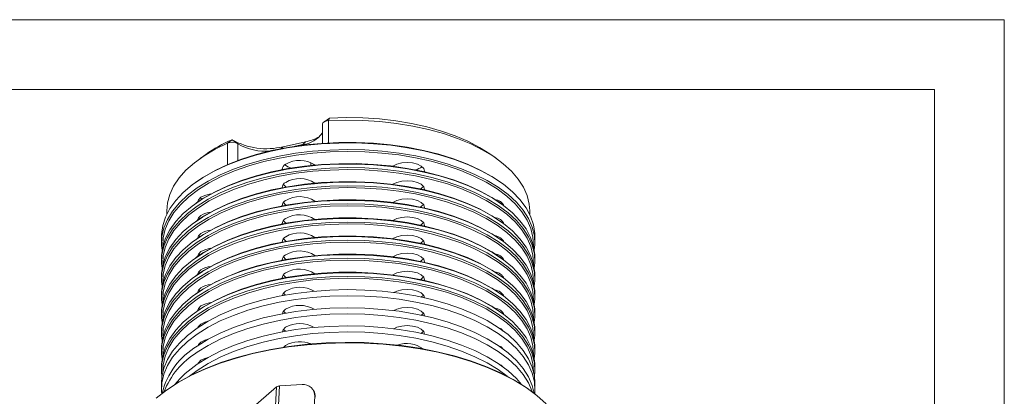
# Model space of a CAD drawing. Header units: millimetres. Extents: x 0 to 420, y 0 to 297.
# Tile 5 of 5: x 279 to 420, y 243 to 297. Entities that reach past the tile are written whole.
import ezdxf

# ---------------------------------------------------------------- set-up
doc = ezdxf.new("R2010")
doc.units = ezdxf.units.MM
doc.header["$LTSCALE"] = 1.5
doc.layers.add('DGA-lighting', color=7, linetype='Continuous', lineweight=0)
doc.layers.add('DGA-txt', color=7, linetype='Continuous', lineweight=0)

msp = doc.modelspace()

# ---------------------------------------------------------------- linework, layer by layer
at = {"layer": 'DGA-lighting', "linetype": 'Continuous'}
for p, q in [((323.29, 282.88), (322.48, 282.31)), ((323.19, 282.52), (323.29, 282.88)), ((323.19, 279.33), (323.19, 282.52)), ((322.29, 282.02), (322.29, 279.27)), ((309.35, 279.78), (308.68, 279.29)), ((309.35, 279.78), (310.16, 279.21)), ((316.68, 278.78), (319.87, 279.49)), ((319.47, 279.08), (319.87, 279.49)), ((308.68, 276.19), (308.68, 279.29)), ((310.16, 276.78), (310.16, 279.21)), ((316.68, 278.78), (316.4, 278.51)), ((319.47, 279.08), (318.41, 278.85)), ((319.47, 279), (319.47, 279.08)), ((305.58, 277.67), (304.77, 277.1)), ((347.22, 277.1), (346.41, 277.67)), ((320.65, 276.49), (320.65, 276.1)), ((321.13, 276.22), (320.96, 276.13)), ((304.32, 273.79), (304.15, 273.68)), ((347.84, 273.68), (347.67, 273.79)), ((305.06, 271.26), (304.78, 271.44)), ((347.5, 270.88), (347.69, 270.96)), ((300, 269.59), (300, 269.1)), ((304.32, 270.76), (304.15, 270.65)), ((347.84, 270.65), (347.67, 270.76)), ((352, 269.1), (352, 269.59)), ((304.32, 268.16), (304.15, 268.05)), ((304.74, 268.45), (304.57, 268.63)), ((347.84, 268.05), (347.67, 268.16)), ((348.21, 267.94), (348.13, 267.84)), ((299.25, 265.95), (299.25, 265)), ((304.32, 265.56), (304.15, 265.45)), ((304.74, 265.85), (304.57, 266.03)), ((347.84, 265.45), (347.67, 265.56)), ((348.21, 265.34), (348.13, 265.24)), ((352.75, 265), (352.75, 265.95)), ((299.25, 262.92), (299.25, 262.4)), ((304.32, 262.97), (304.15, 262.85)), ((304.74, 263.26), (304.57, 263.43)), ((347.84, 262.85), (347.67, 262.97)), ((348.21, 262.74), (348.13, 262.64)), ((352.75, 262.4), (352.75, 262.92)), ((299.25, 260.33), (299.25, 259.81)), ((304.32, 260.37), (304.15, 260.25)), ((304.74, 260.66), (304.57, 260.84)), ((347.84, 260.25), (347.67, 260.37)), ((348.21, 260.15), (348.13, 260.04)), ((352.75, 259.81), (352.75, 260.33)), ((304.74, 258.06), (304.57, 258.24)), ((299.25, 257.73), (299.25, 257.21)), ((304.32, 257.77), (304.15, 257.66)), ((316.99, 257.5), (316.71, 257.78)), ((336.78, 257.5), (336.45, 257.2)), ((347.84, 257.66), (347.67, 257.77)), ((348.21, 257.55), (348.13, 257.45)), ((352.75, 257.21), (352.75, 257.73)), ((304.74, 255.46), (304.57, 255.64)), ((299.25, 255.13), (299.25, 254.61)), ((304.32, 255.17), (304.15, 255.06)), ((316.99, 254.91), (316.71, 255.18)), ((336.78, 254.91), (336.45, 254.6)), ((347.84, 255.06), (347.67, 255.17)), ((348.21, 254.95), (348.13, 254.85)), ((352.75, 254.61), (352.75, 255.13)), ((299.25, 252.53), (299.25, 252.01)), ((304.64, 252.96), (304.57, 253.04)), ((316.99, 252.31), (316.71, 252.58)), ((352.75, 252.01), (352.75, 252.53)), ((336.78, 252.31), (336.45, 252.01)), ((299.25, 249.93), (299.25, 249.41)), ((304.64, 250.37), (304.57, 250.44)), ((317.03, 250.28), (316.75, 250.03)), ((352.75, 249.41), (352.75, 249.93)), ((299.25, 247.34), (299.25, 246.82)), ((304.64, 247.77), (304.57, 247.84)), ((352.75, 246.82), (352.75, 247.34)), ((304.36, 246.71), (303.23, 245.88)), ((299.25, 244.91), (299.25, 244.04)), ((315.74, 244.35), (308.24, 237.85)), ((313.24, 201.69), (315.74, 244.35)), ((316.16, 244.47), (313.67, 201.88)), ((319.38, 244.67), (316.16, 244.47)), ((352.75, 244.04), (352.75, 244.91)), ((300.23, 244.06), (300.07, 243.94)), ((318.94, 204.43), (321.2, 242.99)), ((321.04, 243.8), (320.97, 243.92)), ((321.28, 242.86), (321.2, 242.99)), ((351.92, 243.94), (351.76, 244.06))]:
    msp.add_line(p, q, dxfattribs=at)
at = {"layer": 'DGA-lighting', "linetype": 'Continuous', "flags": 128}
for points in [[(323.19, 282.52), (322.98, 282.49), (322.79, 282.45), (322.62, 282.39), (322.48, 282.31), (322.38, 282.22), (322.31, 282.12), (322.29, 282.02)], [(352, 269.59), (351.92, 270.56), (351.62, 271.78), (351.1, 272.98), (350.35, 274.14), (349.38, 275.27), (348.21, 276.35), (346.84, 277.36), (345.28, 278.31), (343.55, 279.18), (341.66, 279.97), (339.64, 280.66), (337.49, 281.25), (335.24, 281.74), (332.91, 282.12), (330.52, 282.39), (328.09, 282.55), (325.63, 282.59), (323.19, 282.52)], [(323.29, 282.88), (325.69, 282.96), (328.08, 282.91), (330.46, 282.76), (332.8, 282.49), (335.07, 282.1), (337.26, 281.62), (339.35, 281.02), (341.31, 280.34), (343.14, 279.56), (344.8, 278.69), (346.29, 277.75), (346.41, 277.67)], [(304.32, 273.79), (305.28, 274.43), (306.92, 275.36), (308.74, 276.22), (310.7, 276.98), (312.8, 277.65), (315.02, 278.22), (317.33, 278.68), (319.72, 279.03), (322.16, 279.26), (324.64, 279.39), (327.13, 279.39), (329.61, 279.28), (332.05, 279.05), (334.45, 278.71), (336.77, 278.26), (338.99, 277.7), (341.1, 277.04), (343.08, 276.29), (344.91, 275.44), (346.57, 274.52), (347.67, 273.79)], [(352.75, 265.95), (352.73, 266.32), (352.55, 267.58), (352.13, 268.81), (351.48, 270.02), (350.6, 271.2), (349.51, 272.33), (348.22, 273.4), (346.73, 274.41), (345.05, 275.34), (343.21, 276.19), (341.22, 276.95), (339.09, 277.62), (336.85, 278.18), (334.51, 278.63), (332.1, 278.98), (329.63, 279.21), (327.14, 279.32), (324.63, 279.31), (322.13, 279.19), (319.67, 278.95), (317.26, 278.6), (314.94, 278.13), (312.7, 277.56), (310.59, 276.89), (308.61, 276.12), (306.78, 275.26), (305.12, 274.32), (303.65, 273.31), (302.37, 272.23), (301.3, 271.09), (300.44, 269.91), (299.81, 268.7), (299.42, 267.46), (299.25, 266.21), (299.25, 265.95)], [(308.68, 279.29), (306.93, 278.43), (305.35, 277.49), (303.95, 276.49), (302.75, 275.42), (301.76, 274.3), (300.98, 273.13), (300.42, 271.94), (300.09, 270.72), (300, 269.59)], [(304.36, 272.87), (305.93, 273.85), (307.67, 274.75), (309.58, 275.56), (311.63, 276.28), (313.81, 276.91), (316.09, 277.43), (318.46, 277.84), (320.9, 278.13), (323.38, 278.31), (325.88, 278.38), (328.39, 278.32), (330.87, 278.15), (333.31, 277.87), (335.69, 277.47), (337.98, 276.96), (340.17, 276.35), (342.23, 275.63), (344.15, 274.82), (345.91, 273.93), (347.5, 272.96), (348.89, 271.92), (350.09, 270.82), (351.07, 269.66), (351.83, 268.47), (352.37, 267.24), (352.67, 266), (352.74, 264.75), (352.66, 263.96)], [(352.54, 264.58), (352.47, 265.82), (352.17, 267.05), (351.64, 268.27), (350.88, 269.45), (349.91, 270.6), (348.72, 271.69), (347.33, 272.73), (345.76, 273.69), (344.01, 274.58), (342.11, 275.38), (340.06, 276.09), (337.89, 276.7), (335.62, 277.2), (333.26, 277.6), (330.83, 277.88), (328.37, 278.05), (325.88, 278.1), (323.4, 278.04), (320.93, 277.86), (318.52, 277.57), (316.16, 277.16), (313.9, 276.65), (311.74, 276.03), (309.7, 275.31), (307.81, 274.5), (306.08, 273.61), (304.52, 272.64)], [(352.75, 262.92), (352.73, 263.29), (352.55, 264.54), (352.13, 265.78), (351.48, 266.99), (350.6, 268.17), (349.51, 269.3), (348.22, 270.37), (346.73, 271.38), (345.05, 272.31), (343.21, 273.16), (341.22, 273.92), (339.09, 274.59), (336.85, 275.15), (334.51, 275.6), (332.1, 275.95), (329.63, 276.17), (327.14, 276.29), (324.63, 276.28), (322.13, 276.16), (319.67, 275.92), (317.26, 275.57), (314.94, 275.1), (312.7, 274.53), (310.59, 273.86), (308.61, 273.09), (306.78, 272.23), (305.12, 271.29), (303.65, 270.27), (302.37, 269.2), (301.3, 268.06), (300.44, 266.88), (299.81, 265.67), (299.42, 264.43), (299.25, 263.18), (299.25, 262.92)], [(304.32, 270.76), (305.28, 271.4), (306.92, 272.33), (308.74, 273.18), (310.7, 273.95), (312.8, 274.62), (315.02, 275.18), (317.33, 275.64), (319.72, 276), (322.16, 276.23), (324.64, 276.35), (327.13, 276.36), (329.61, 276.25), (332.05, 276.02), (334.45, 275.68), (336.77, 275.23), (338.99, 274.67), (341.1, 274.01), (343.08, 273.26), (344.91, 272.41), (346.57, 271.49), (347.67, 270.76)], [(304.36, 270.27), (305.93, 271.25), (307.67, 272.15), (309.58, 272.96), (311.63, 273.69), (313.81, 274.31), (316.09, 274.83), (318.46, 275.24), (320.9, 275.53), (323.38, 275.71), (325.88, 275.78), (328.39, 275.73), (330.87, 275.55), (333.31, 275.27), (335.69, 274.87), (337.98, 274.36), (340.17, 273.75), (342.23, 273.03), (344.15, 272.23), (345.91, 271.33), (347.5, 270.36), (348.89, 269.32), (350.09, 268.22), (351.07, 267.06), (351.83, 265.87), (352.37, 264.65), (352.67, 263.4), (352.74, 262.15), (352.66, 261.36)], [(352.54, 261.98), (352.47, 263.22), (352.17, 264.46), (351.64, 265.67), (350.88, 266.86), (349.91, 268), (348.72, 269.1), (347.33, 270.13), (345.76, 271.09), (344.01, 271.98), (342.11, 272.78), (340.06, 273.49), (337.89, 274.1), (335.62, 274.6), (333.26, 275), (330.83, 275.28), (328.37, 275.45), (325.88, 275.51), (323.4, 275.44), (320.93, 275.26), (318.52, 274.97), (316.16, 274.56), (313.9, 274.05), (311.74, 273.43), (309.7, 272.71), (307.81, 271.9), (306.08, 271.01), (304.52, 270.04)], [(321.19, 276.18), (321.17, 276.17), (321.15, 276.15)], [(336.93, 275.19), (336.93, 275.26), (336.81, 275.64), (336.46, 275.99), (335.9, 276.27), (335.21, 276.45), (334.43, 276.51), (333.66, 276.45), (332.96, 276.27), (332.41, 275.99)], [(304.32, 268.16), (305.28, 268.8), (306.92, 269.73), (308.74, 270.59), (310.7, 271.35), (312.8, 272.02), (315.02, 272.59), (317.33, 273.05), (319.72, 273.4), (322.16, 273.63), (324.64, 273.76), (327.13, 273.76), (329.61, 273.65), (332.05, 273.42), (334.45, 273.08), (336.77, 272.63), (338.99, 272.07), (341.1, 271.42), (343.08, 270.66), (344.91, 269.82), (346.57, 268.89), (347.67, 268.16)], [(336.93, 272.6), (336.93, 272.66), (336.81, 273.05), (336.46, 273.39), (335.9, 273.67), (335.21, 273.85), (334.43, 273.91), (333.66, 273.85), (332.96, 273.67), (332.41, 273.39)], [(352.75, 260.33), (352.73, 260.7), (352.55, 261.95), (352.13, 263.18), (351.48, 264.39), (350.6, 265.57), (349.51, 266.7), (348.22, 267.77), (346.73, 268.78), (345.05, 269.71), (343.21, 270.56), (341.22, 271.32), (339.09, 271.99), (336.85, 272.55), (334.51, 273), (332.1, 273.35), (329.63, 273.58), (327.14, 273.69), (324.63, 273.68), (322.13, 273.56), (319.67, 273.32), (317.26, 272.97), (314.94, 272.5), (312.7, 271.93), (310.59, 271.26), (308.61, 270.49), (306.78, 269.63), (305.12, 268.69), (303.65, 267.68), (302.37, 266.6), (301.3, 265.46), (300.44, 264.28), (299.81, 263.07), (299.42, 261.83), (299.25, 260.58), (299.25, 260.33)], [(299.33, 263.96), (299.26, 264.63), (299.3, 265.89), (299.59, 267.13), (300.1, 268.36), (300.84, 269.56), (301.81, 270.71), (302.98, 271.82), (304.36, 272.87)], [(304.52, 272.64), (303.15, 271.6), (301.99, 270.5), (301.03, 269.35), (300.29, 268.16), (299.78, 266.94), (299.5, 265.71), (299.45, 264.58)], [(304.36, 267.67), (305.93, 268.65), (307.67, 269.55), (309.58, 270.37), (311.63, 271.09), (313.81, 271.71), (316.09, 272.23), (318.46, 272.64), (320.9, 272.94), (323.38, 273.12), (325.88, 273.18), (328.39, 273.13), (330.87, 272.96), (333.31, 272.67), (335.69, 272.27), (337.98, 271.76), (340.17, 271.15), (342.23, 270.44), (344.15, 269.63), (345.91, 268.74), (347.5, 267.76), (348.89, 266.72), (350.09, 265.62), (351.07, 264.47), (351.83, 263.27), (352.37, 262.05), (352.67, 260.8), (352.74, 259.55), (352.66, 258.77)], [(352.54, 259.38), (352.47, 260.62), (352.17, 261.86), (351.64, 263.07), (350.88, 264.26), (349.91, 265.4), (348.72, 266.5), (347.33, 267.53), (345.76, 268.5), (344.01, 269.38), (342.11, 270.18), (340.06, 270.89), (337.89, 271.5), (335.62, 272.01), (333.26, 272.4), (330.83, 272.69), (328.37, 272.85), (325.88, 272.91), (323.4, 272.84), (320.93, 272.66), (318.52, 272.37), (316.16, 271.96), (313.9, 271.45), (311.74, 270.83), (309.7, 270.11), (307.81, 269.31), (306.08, 268.41), (304.52, 267.44)], [(317.11, 273.01), (317.03, 273.06), (316.71, 273.36)], [(336.78, 273.09), (336.45, 272.79), (336.35, 272.72)], [(352.75, 257.73), (352.73, 258.1), (352.55, 259.35), (352.13, 260.58), (351.48, 261.8), (350.6, 262.97), (349.51, 264.1), (348.22, 265.17), (346.73, 266.18), (345.05, 267.11), (343.21, 267.96), (341.22, 268.73), (339.09, 269.39), (336.85, 269.95), (334.51, 270.41), (332.1, 270.75), (329.63, 270.98), (327.14, 271.09), (324.63, 271.08), (322.13, 270.96), (319.67, 270.72), (317.26, 270.37), (314.94, 269.91), (312.7, 269.33), (310.59, 268.66), (308.61, 267.89), (306.78, 267.03), (305.12, 266.09), (303.65, 265.08), (302.37, 264), (301.3, 262.87), (300.44, 261.69), (299.81, 260.47), (299.42, 259.24), (299.25, 257.98), (299.25, 257.73)], [(304.32, 265.56), (305.28, 266.2), (306.92, 267.14), (308.74, 267.99), (310.7, 268.75), (312.8, 269.42), (315.02, 269.99), (317.33, 270.45), (319.72, 270.8), (322.16, 271.04), (324.64, 271.16), (327.13, 271.16), (329.61, 271.05), (332.05, 270.83), (334.45, 270.49), (336.77, 270.03), (338.99, 269.48), (341.1, 268.82), (343.08, 268.06), (344.91, 267.22), (346.57, 266.29), (347.67, 265.56)], [(304.9, 271.53), (304.54, 271.18), (304.42, 270.83)], [(336.93, 270), (336.93, 270.06), (336.81, 270.45), (336.46, 270.8), (335.9, 271.07), (335.21, 271.25), (334.43, 271.31), (333.66, 271.25), (332.96, 271.07), (332.41, 270.8)], [(299.33, 261.36), (299.26, 262.03), (299.3, 263.29), (299.59, 264.53), (300.1, 265.76), (300.84, 266.96), (301.81, 268.12), (302.98, 269.22), (304.36, 270.27)], [(304.52, 270.04), (303.15, 269), (301.99, 267.9), (301.03, 266.75), (300.29, 265.56), (299.78, 264.34), (299.5, 263.11), (299.45, 261.98)], [(304.36, 265.07), (305.93, 266.05), (307.67, 266.95), (309.58, 267.77), (311.63, 268.49), (313.81, 269.11), (316.09, 269.63), (318.46, 270.04), (320.9, 270.34), (323.38, 270.52), (325.88, 270.58), (328.39, 270.53), (330.87, 270.36), (333.31, 270.07), (335.69, 269.67), (337.98, 269.16), (340.17, 268.55), (342.23, 267.84), (344.15, 267.03), (345.91, 266.14), (347.5, 265.17), (348.89, 264.12), (350.09, 263.02), (351.07, 261.87), (351.83, 260.67), (352.37, 259.45), (352.67, 258.2), (352.74, 256.95), (352.66, 256.17)], [(352.54, 256.78), (352.47, 258.02), (352.17, 259.26), (351.64, 260.47), (350.88, 261.66), (349.91, 262.81), (348.72, 263.9), (347.33, 264.93), (345.76, 265.9), (344.01, 266.78), (342.11, 267.58), (340.06, 268.29), (337.89, 268.9), (335.62, 269.41), (333.26, 269.8), (330.83, 270.09), (328.37, 270.26), (325.88, 270.31), (323.4, 270.25), (320.93, 270.07), (318.52, 269.77), (316.16, 269.37), (313.9, 268.85), (311.74, 268.23), (309.7, 267.52), (307.81, 266.71), (306.08, 265.81), (304.52, 264.84)], [(317.11, 270.41), (317.03, 270.47), (316.71, 270.77)], [(336.78, 270.49), (336.45, 270.19), (336.35, 270.12)], [(347.84, 270.64), (347.89, 270.67), (348, 270.76)], [(352.75, 255.13), (352.73, 255.5), (352.55, 256.75), (352.13, 257.99), (351.48, 259.2), (350.6, 260.37), (349.51, 261.5), (348.22, 262.57), (346.73, 263.58), (345.05, 264.52), (343.21, 265.37), (341.22, 266.13), (339.09, 266.79), (336.85, 267.35), (334.51, 267.81), (332.1, 268.15), (329.63, 268.38), (327.14, 268.49), (324.63, 268.49), (322.13, 268.36), (319.67, 268.13), (317.26, 267.77), (314.94, 267.31), (312.7, 266.74), (310.59, 266.06), (308.61, 265.29), (306.78, 264.43), (305.12, 263.49), (303.65, 262.48), (302.37, 261.4), (301.3, 260.27), (300.44, 259.09), (299.81, 257.88), (299.42, 256.64), (299.25, 255.39), (299.25, 255.13)], [(304.32, 262.97), (305.28, 263.6), (306.92, 264.54), (308.74, 265.39), (310.7, 266.15), (312.8, 266.82), (315.02, 267.39), (317.33, 267.85), (319.72, 268.2), (322.16, 268.44), (324.64, 268.56), (327.13, 268.57), (329.61, 268.45), (332.05, 268.23), (334.45, 267.89), (336.77, 267.44), (338.99, 266.88), (341.1, 266.22), (343.08, 265.46), (344.91, 264.62), (346.57, 263.69), (347.67, 262.97)], [(304.9, 268.93), (304.54, 268.58), (304.42, 268.24)], [(317.11, 267.81), (317.03, 267.87), (316.71, 268.17)], [(336.93, 267.4), (336.93, 267.46), (336.81, 267.85), (336.46, 268.2), (335.9, 268.47), (335.21, 268.65), (334.43, 268.71), (333.66, 268.65), (332.96, 268.48), (332.41, 268.2)], [(299.33, 258.77), (299.26, 259.44), (299.3, 260.69), (299.59, 261.94), (300.1, 263.16), (300.84, 264.36), (301.81, 265.52), (302.98, 266.62), (304.36, 267.67)], [(304.52, 267.44), (303.15, 266.4), (301.99, 265.3), (301.03, 264.15), (300.29, 262.96), (299.78, 261.75), (299.5, 260.51), (299.45, 259.38)], [(304.36, 262.48), (305.93, 263.45), (307.67, 264.36), (309.58, 265.17), (311.63, 265.89), (313.81, 266.52), (316.09, 267.03), (318.46, 267.44), (320.9, 267.74), (323.38, 267.92), (325.88, 267.98), (328.39, 267.93), (330.87, 267.76), (333.31, 267.47), (335.69, 267.08), (337.98, 266.57), (340.17, 265.95), (342.23, 265.24), (344.15, 264.43), (345.91, 263.54), (347.5, 262.57), (348.89, 261.53), (350.09, 260.42), (351.07, 259.27), (351.83, 258.08), (352.37, 256.85), (352.67, 255.61), (352.74, 254.35), (352.66, 253.57)], [(352.54, 254.18), (352.47, 255.43), (352.17, 256.66), (351.64, 257.88), (350.88, 259.06), (349.91, 260.21), (348.72, 261.3), (347.33, 262.34), (345.76, 263.3), (344.01, 264.19), (342.11, 264.99), (340.06, 265.69), (337.89, 266.3), (335.62, 266.81), (333.26, 267.21), (330.83, 267.49), (328.37, 267.66), (325.88, 267.71), (323.4, 267.65), (320.93, 267.47), (318.52, 267.17), (316.16, 266.77), (313.9, 266.25), (311.74, 265.63), (309.7, 264.92), (307.81, 264.11), (306.08, 263.22), (304.52, 262.24)], [(336.78, 267.9), (336.45, 267.59), (336.35, 267.53)], [(352.75, 252.53), (352.73, 252.9), (352.55, 254.15), (352.13, 255.39), (351.48, 256.6), (350.6, 257.77), (349.51, 258.9), (348.22, 259.98), (346.73, 260.98), (345.05, 261.92), (343.21, 262.77), (341.22, 263.53), (339.09, 264.19), (336.85, 264.76), (334.51, 265.21), (332.1, 265.55), (329.63, 265.78), (327.14, 265.89), (324.63, 265.89), (322.13, 265.77), (319.67, 265.53), (317.26, 265.17), (314.94, 264.71), (312.7, 264.14), (310.59, 263.46), (308.61, 262.7), (306.78, 261.84), (305.12, 260.9), (303.65, 259.88), (302.37, 258.8), (301.3, 257.67), (300.44, 256.49), (299.81, 255.28), (299.42, 254.04), (299.25, 252.79), (299.25, 252.53)], [(304.32, 260.37), (305.28, 261.01), (306.92, 261.94), (308.74, 262.79), (310.7, 263.56), (312.8, 264.22), (315.02, 264.79), (317.33, 265.25), (319.72, 265.6), (322.16, 265.84), (324.64, 265.96), (327.13, 265.97), (329.61, 265.86), (332.05, 265.63), (334.45, 265.29), (336.77, 264.84), (338.99, 264.28), (341.1, 263.62), (343.08, 262.87), (344.91, 262.02), (346.57, 261.09), (347.67, 260.37)], [(304.36, 259.88), (305.93, 260.86), (307.67, 261.76), (309.58, 262.57), (311.63, 263.29), (313.81, 263.92), (316.09, 264.44), (318.46, 264.84), (320.9, 265.14), (323.38, 265.32), (325.88, 265.39), (328.39, 265.33), (330.87, 265.16), (333.31, 264.88), (335.69, 264.48), (337.98, 263.97), (340.17, 263.35), (342.23, 262.64), (344.15, 261.83), (345.91, 260.94), (347.5, 259.97), (348.89, 258.93), (350.09, 257.83), (351.07, 256.67), (351.83, 255.48), (352.37, 254.25), (352.67, 253.01), (352.74, 251.75), (352.66, 250.97)], [(304.9, 266.33), (304.54, 265.99), (304.42, 265.64)], [(317.11, 265.21), (317.03, 265.27), (316.71, 265.57)], [(336.93, 264.8), (336.93, 264.86), (336.81, 265.25), (336.46, 265.6), (335.9, 265.88), (335.21, 266.05), (334.43, 266.12), (333.66, 266.05), (332.96, 265.88), (332.41, 265.6)], [(336.78, 265.3), (336.45, 265), (336.35, 264.93)], [(299.33, 256.17), (299.26, 256.84), (299.3, 258.09), (299.59, 259.34), (300.1, 260.56), (300.84, 261.76), (301.81, 262.92), (302.98, 264.03), (304.36, 265.07)], [(304.52, 264.84), (303.15, 263.8), (301.99, 262.7), (301.03, 261.55), (300.29, 260.37), (299.78, 259.15), (299.5, 257.91), (299.45, 256.78)], [(352.54, 251.59), (352.47, 252.83), (352.17, 254.06), (351.64, 255.28), (350.88, 256.46), (349.91, 257.61), (348.72, 258.7), (347.33, 259.74), (345.76, 260.7), (344.01, 261.59), (342.11, 262.39), (340.06, 263.1), (337.89, 263.71), (335.62, 264.21), (333.26, 264.61), (330.83, 264.89), (328.37, 265.06), (325.88, 265.11), (323.4, 265.05), (320.93, 264.87), (318.52, 264.58), (316.16, 264.17), (313.9, 263.66), (311.74, 263.04), (309.7, 262.32), (307.81, 261.51), (306.08, 260.62), (304.52, 259.65)], [(352.75, 249.93), (352.73, 250.3), (352.55, 251.55), (352.13, 252.79), (351.48, 254), (350.6, 255.18), (349.51, 256.31), (348.22, 257.38), (346.73, 258.39), (345.05, 259.32), (343.21, 260.17), (341.22, 260.93), (339.09, 261.6), (336.85, 262.16), (334.51, 262.61), (332.1, 262.96), (329.63, 263.18), (327.14, 263.3), (324.63, 263.29), (322.13, 263.17), (319.67, 262.93), (317.26, 262.58), (314.94, 262.11), (312.7, 261.54), (310.59, 260.87), (308.61, 260.1), (306.78, 259.24), (305.12, 258.3), (303.65, 257.28), (302.37, 256.21), (301.3, 255.07), (300.44, 253.89), (299.81, 252.68), (299.42, 251.44), (299.25, 250.19), (299.25, 249.93)], [(299.33, 253.57), (299.26, 254.24), (299.3, 255.49), (299.59, 256.74), (300.1, 257.97), (300.84, 259.16), (301.81, 260.32), (302.98, 261.43), (304.36, 262.48)], [(304.32, 257.77), (305.28, 258.41), (306.92, 259.34), (308.74, 260.19), (310.7, 260.96), (312.8, 261.63), (315.02, 262.19), (317.33, 262.65), (319.72, 263.01), (322.16, 263.24), (324.64, 263.36), (327.13, 263.37), (329.61, 263.26), (332.05, 263.03), (334.45, 262.69), (336.77, 262.24), (338.99, 261.68), (341.1, 261.02), (343.08, 260.27), (344.91, 259.42), (346.57, 258.5), (347.67, 257.77)], [(304.36, 257.28), (305.93, 258.26), (307.67, 259.16), (309.58, 259.97), (311.63, 260.7), (313.81, 261.32), (316.09, 261.84), (318.46, 262.25), (320.9, 262.54), (323.38, 262.72), (325.88, 262.79), (328.39, 262.74), (330.87, 262.56), (333.31, 262.28), (335.69, 261.88), (337.98, 261.37), (340.17, 260.76), (342.23, 260.04), (344.15, 259.24), (345.91, 258.34), (347.5, 257.37), (348.89, 256.33), (350.09, 255.23), (351.07, 254.07), (351.83, 252.88), (352.37, 251.65), (352.67, 250.41), (352.74, 249.16), (352.66, 248.37)], [(304.9, 263.74), (304.54, 263.39), (304.42, 263.04)], [(352.54, 248.99), (352.47, 250.23), (352.17, 251.46), (351.64, 252.68), (350.88, 253.87), (349.91, 255.01), (348.72, 256.11), (347.33, 257.14), (345.76, 258.1), (344.01, 258.99), (342.11, 259.79), (340.06, 260.5), (337.89, 261.11), (335.62, 261.61), (333.26, 262.01), (330.83, 262.29), (328.37, 262.46), (325.88, 262.52), (323.4, 262.45), (320.93, 262.27), (318.52, 261.98), (316.16, 261.57), (313.9, 261.06), (311.74, 260.44), (309.7, 259.72), (307.81, 258.91), (306.08, 258.02), (304.52, 257.05)], [(317.11, 262.62), (317.03, 262.67), (316.71, 262.97)], [(336.93, 262.2), (336.93, 262.27), (336.81, 262.65), (336.46, 263), (335.9, 263.28), (335.21, 263.46), (334.43, 263.52), (333.66, 263.46), (332.96, 263.28), (332.41, 263)], [(336.78, 262.7), (336.45, 262.4), (336.35, 262.33)], [(304.52, 262.24), (303.15, 261.2), (301.99, 260.11), (301.03, 258.96), (300.29, 257.77), (299.78, 256.55), (299.5, 255.31), (299.45, 254.18)], [(304.9, 261.14), (304.54, 260.79), (304.42, 260.44)], [(352.75, 247.34), (352.73, 247.71), (352.55, 248.96), (352.13, 250.19), (351.48, 251.4), (350.6, 252.58), (349.51, 253.71), (348.22, 254.78), (346.73, 255.79), (345.05, 256.72), (343.21, 257.57), (341.22, 258.33), (339.09, 259), (336.85, 259.56), (334.51, 260.01), (332.1, 260.36), (329.63, 260.59), (327.14, 260.7), (324.63, 260.69), (322.13, 260.57), (319.67, 260.33), (317.26, 259.98), (314.94, 259.51), (312.7, 258.94), (310.59, 258.27), (308.61, 257.5), (306.78, 256.64), (305.12, 255.7), (303.65, 254.69), (302.37, 253.61), (301.3, 252.47), (300.44, 251.29), (299.81, 250.08), (299.42, 248.84), (299.25, 247.59), (299.25, 247.34)], [(299.33, 250.97), (299.26, 251.64), (299.3, 252.89), (299.59, 254.14), (300.1, 255.37), (300.84, 256.57), (301.81, 257.72), (302.98, 258.83), (304.36, 259.88)], [(304.52, 259.65), (303.15, 258.61), (301.99, 257.51), (301.03, 256.36), (300.29, 255.17), (299.78, 253.95), (299.5, 252.72), (299.45, 251.59)], [(304.32, 255.17), (305.28, 255.81), (306.92, 256.74), (308.74, 257.6), (310.7, 258.36), (312.8, 259.03), (315.02, 259.6), (317.33, 260.06), (319.72, 260.41), (322.16, 260.64), (324.64, 260.77), (327.13, 260.77), (329.61, 260.66), (332.05, 260.43), (334.45, 260.09), (336.77, 259.64), (338.99, 259.08), (341.1, 258.42), (343.08, 257.67), (344.91, 256.82), (346.57, 255.9), (347.67, 255.17)], [(304.36, 254.68), (305.93, 255.66), (307.67, 256.56), (309.58, 257.38), (311.63, 258.1), (313.81, 258.72), (316.09, 259.24), (318.46, 259.65), (320.9, 259.95), (323.38, 260.13), (325.88, 260.19), (328.39, 260.14), (330.87, 259.97), (333.31, 259.68), (335.69, 259.28), (337.98, 258.77), (340.17, 258.16), (342.23, 257.45), (344.15, 256.64), (345.91, 255.75), (347.5, 254.77), (348.89, 253.73), (350.09, 252.63), (351.07, 251.48), (351.83, 250.28), (352.37, 249.06), (352.67, 247.81), (352.74, 246.56), (352.68, 245.86)], [(352.54, 246.55), (352.47, 247.63), (352.17, 248.87), (351.64, 250.08), (350.88, 251.27), (349.91, 252.41), (348.72, 253.51), (347.33, 254.54), (345.76, 255.51), (344.01, 256.39), (342.11, 257.19), (340.06, 257.9), (337.89, 258.51), (335.62, 259.01), (333.26, 259.41), (330.83, 259.69), (328.37, 259.86), (325.88, 259.92), (323.4, 259.85), (320.93, 259.67), (318.52, 259.38), (316.16, 258.97), (313.9, 258.46), (311.74, 257.84), (309.7, 257.12), (307.81, 256.31), (306.08, 255.42), (304.52, 254.45)], [(317.11, 260.02), (317.03, 260.07), (316.71, 260.37)], [(336.93, 259.61), (336.93, 259.67), (336.81, 260.06), (336.46, 260.4), (335.9, 260.68), (335.21, 260.86), (334.43, 260.92), (333.66, 260.86), (332.96, 260.68), (332.41, 260.4)], [(336.78, 260.1), (336.45, 259.8), (336.35, 259.73)], [(352.75, 244.91), (352.67, 245.91), (352.37, 247.15), (351.83, 248.38), (351.07, 249.57), (350.09, 250.72), (348.89, 251.83), (347.5, 252.87), (345.91, 253.84), (344.15, 254.73), (342.23, 255.54), (340.17, 256.25), (337.98, 256.87), (335.69, 257.38), (333.31, 257.78), (330.87, 258.06), (328.39, 258.23), (325.88, 258.29), (323.38, 258.22), (320.9, 258.04), (318.46, 257.74), (316.09, 257.33), (313.81, 256.82), (311.63, 256.19), (309.58, 255.47), (307.67, 254.66), (305.93, 253.76), (304.36, 252.78)], [(304.9, 258.54), (304.54, 258.19), (304.42, 257.84)], [(336.93, 257.12), (336.81, 257.46), (336.46, 257.81), (335.9, 258.08), (335.21, 258.26), (334.43, 258.32), (333.66, 258.26), (332.96, 258.08), (332.53, 257.88)], [(299.33, 248.37), (299.26, 249.04), (299.3, 250.3), (299.59, 251.54), (300.1, 252.77), (300.84, 253.97), (301.81, 255.13), (302.98, 256.23), (304.36, 257.28)], [(304.52, 257.05), (303.15, 256.01), (301.99, 254.91), (301.03, 253.76), (300.29, 252.57), (299.78, 251.35), (299.5, 250.12), (299.45, 248.99)], [(352.71, 243.36), (352.74, 243.79), (352.67, 245.04), (352.37, 246.29), (351.83, 247.51), (351.07, 248.7), (350.09, 249.86), (348.89, 250.96), (347.5, 252), (345.91, 252.97), (344.15, 253.87), (342.23, 254.67), (340.17, 255.39), (337.98, 256), (335.69, 256.51), (333.31, 256.91), (330.87, 257.2), (328.39, 257.37), (325.88, 257.42), (323.38, 257.36), (320.9, 257.17), (318.46, 256.88), (316.09, 256.47), (313.81, 255.95), (311.63, 255.33), (309.58, 254.6), (307.67, 253.79), (305.93, 252.89), (304.36, 251.91)], [(317.03, 258.08), (316.67, 257.73), (316.56, 257.43)], [(352.66, 243.4), (352.37, 244.55), (351.83, 245.78), (351.07, 246.97), (350.09, 248.13), (348.89, 249.23), (347.5, 250.27), (345.91, 251.24), (344.15, 252.14), (342.23, 252.94), (340.17, 253.66), (337.98, 254.27), (335.69, 254.78), (333.31, 255.18), (330.87, 255.46), (328.39, 255.63), (325.88, 255.69), (323.38, 255.62), (320.9, 255.44), (318.46, 255.15), (316.09, 254.74), (313.81, 254.22), (311.63, 253.59), (309.58, 252.87), (307.67, 252.06), (305.93, 251.16), (304.36, 250.18)], [(304.9, 255.94), (304.54, 255.59), (304.42, 255.25)], [(317.03, 255.48), (316.67, 255.13), (316.56, 254.83)], [(336.93, 254.52), (336.81, 254.86), (336.46, 255.21), (335.9, 255.48), (335.21, 255.66), (334.43, 255.72), (333.66, 255.66), (332.96, 255.48), (332.53, 255.29)], [(299.31, 245.86), (299.26, 246.45), (299.3, 247.7), (299.59, 248.94), (300.1, 250.17), (300.84, 251.37), (301.81, 252.53), (302.98, 253.63), (304.36, 254.68)], [(304.52, 254.45), (303.15, 253.41), (301.99, 252.31), (301.03, 251.16), (300.29, 249.97), (299.78, 248.76), (299.5, 247.52), (299.45, 246.55)], [(352.4, 243.59), (352.37, 243.69), (351.83, 244.91), (351.07, 246.11), (350.09, 247.26), (348.89, 248.36), (347.5, 249.4), (345.91, 250.38), (344.15, 251.27), (342.23, 252.08), (340.17, 252.79), (337.98, 253.4), (335.69, 253.91), (333.31, 254.31), (330.87, 254.6), (328.39, 254.77), (325.88, 254.82), (323.38, 254.76), (320.9, 254.58), (318.46, 254.28), (316.09, 253.87), (313.81, 253.35), (311.63, 252.73), (309.58, 252.01), (307.67, 251.19), (305.93, 250.29), (304.36, 249.31)], [(304.36, 252.78), (302.98, 251.73), (301.81, 250.62), (300.84, 249.46), (300.1, 248.27), (299.59, 247.04), (299.3, 245.79), (299.25, 244.91)], [(350.84, 244.68), (350.09, 245.53), (348.89, 246.63), (347.5, 247.67), (345.91, 248.64), (344.15, 249.54), (342.23, 250.34), (340.17, 251.06), (337.98, 251.67), (335.69, 252.18), (333.31, 252.58), (330.87, 252.86), (328.39, 253.04), (325.88, 253.09), (323.38, 253.02), (320.9, 252.84), (318.46, 252.55), (316.09, 252.14), (313.81, 251.62), (311.63, 251), (309.58, 250.27), (307.67, 249.46), (305.93, 248.56), (304.36, 247.58)], [(304.9, 253.34), (304.54, 252.99), (304.47, 252.85)], [(305.93, 253.76), (305.45, 253.62), (304.9, 253.34)], [(317.03, 252.88), (316.67, 252.53), (316.56, 252.23)], [(336.93, 251.92), (336.81, 252.26), (336.46, 252.61), (335.9, 252.89), (335.21, 253.06), (334.43, 253.13), (333.66, 253.06), (332.96, 252.89), (332.53, 252.68)], [(348.21, 252.35), (347.89, 252.65), (347.5, 252.87)], [(304.36, 251.91), (302.98, 250.86), (301.81, 249.76), (300.84, 248.6), (300.1, 247.4), (299.59, 246.17), (299.3, 244.93), (299.26, 243.67), (299.28, 243.36)], [(348.76, 245.88), (347.5, 246.81), (345.91, 247.78), (344.15, 248.67), (342.23, 249.48), (340.17, 250.19), (337.98, 250.81), (335.69, 251.31), (333.31, 251.71), (330.87, 252), (328.39, 252.17), (325.88, 252.22), (323.38, 252.16), (320.9, 251.98), (318.46, 251.68), (316.09, 251.27), (313.81, 250.75), (311.63, 250.13), (309.58, 249.41), (307.67, 248.59), (305.93, 247.69), (304.36, 246.71)], [(305.93, 251.16), (305.45, 251.02), (304.9, 250.75)], [(354.36, 241.91), (353.02, 243.11), (351.49, 244.24), (349.77, 245.3), (347.88, 246.28), (345.82, 247.18), (343.61, 247.99), (341.27, 248.69), (338.83, 249.3), (336.28, 249.8), (333.66, 250.18), (330.98, 250.46), (328.27, 250.61), (325.54, 250.65), (322.81, 250.57), (320.11, 250.38), (317.45, 250.07), (314.85, 249.64), (312.34, 249.11), (309.92, 248.47), (307.63, 247.73), (305.47, 246.89), (303.46, 245.96), (301.62, 244.95), (299.97, 243.87), (298.5, 242.72)], [(300.23, 244.06), (301.78, 245.06), (303.61, 246.07), (305.6, 246.99), (307.74, 247.82), (310.02, 248.56), (312.42, 249.19), (314.92, 249.72), (317.5, 250.14), (320.15, 250.45), (322.83, 250.65), (325.54, 250.72), (328.26, 250.69), (330.95, 250.53), (333.61, 250.26), (336.22, 249.88), (338.74, 249.38), (341.18, 248.78), (343.5, 248.08), (345.69, 247.27), (347.74, 246.38), (349.62, 245.41), (351.33, 244.35), (351.76, 244.06)], [(304.9, 250.75), (304.54, 250.4), (304.47, 250.25)], [(348.21, 249.75), (347.89, 250.06), (347.5, 250.27)], [(305.93, 248.56), (305.45, 248.42), (304.9, 248.15)], [(304.9, 248.15), (304.54, 247.8), (304.47, 247.65)], [(348.21, 247.16), (347.89, 247.46), (347.5, 247.67)]]:
    msp.add_lwpolyline(points, dxfattribs=at)
at = {"layer": 'DGA-lighting', "linetype": 'Continuous'}
for centre, radius, start, end in [((319.05, 282.98), 3.92, 276.0826, 325.7368), ((318.05, 259.84), 21.76, 113.5564, 124.9426), ((309.34, 277.74), 1.69, 60.7211, 112.8525), ((314.27, 288.48), 9.99, 240.49, 283.9411), ((318.37, 286.78), 7.44, 281.6344, 298.0462), ((314.07, 285.78), 7.64, 239.2842, 275.8938), ((319.04, 272.88), 3.94, 56.3584, 120.633), ((317.41, 275.49), 0.861, 116.4279, 179.3615), ((318.49, 278.26), 2.61, 232.9978, 255.9539), ((335.05, 277.89), 2.5, 283.8392, 307.4827), ((319.04, 270.28), 3.94, 56.3584, 120.633), ((317.41, 272.9), 0.861, 116.4279, 179.3615), ((306.68, 268.59), 3.44, 96.0557, 121.187), ((317.41, 270.3), 0.861, 116.4279, 179.3615), ((319.04, 267.68), 3.94, 56.3584, 120.633), ((346.78, 269.48), 1.76, 26.9453, 83.001), ((306.68, 265.99), 3.44, 96.0557, 121.187), ((317.41, 267.7), 0.861, 116.4279, 179.3615), ((319.04, 265.08), 3.94, 56.3584, 120.633), ((346.78, 266.88), 1.76, 26.9453, 83.001), ((306.68, 263.39), 3.44, 96.0557, 121.187), ((317.41, 265.1), 0.861, 116.4279, 179.3615), ((319.04, 262.49), 3.94, 56.3584, 120.633), ((346.78, 264.28), 1.76, 26.9453, 83.001), ((306.68, 260.79), 3.44, 96.0557, 121.187), ((319.04, 259.89), 3.94, 56.3584, 120.633), ((317.41, 262.5), 0.861, 116.4279, 179.3615), ((346.78, 261.68), 1.76, 26.9453, 83.001), ((306.68, 258.2), 3.44, 96.0557, 121.187), ((319.04, 257.29), 3.94, 56.3584, 120.633), ((317.41, 259.91), 0.861, 116.4279, 179.3615), ((346.78, 259.08), 1.76, 26.9453, 83.001), ((306.68, 255.6), 3.44, 96.0557, 121.187), ((319.05, 254.62), 4.01, 59.1967, 120.2699), ((346.78, 256.49), 1.76, 26.9453, 83.001), ((306.68, 253), 3.44, 96.0557, 121.187), ((319.05, 252.02), 4.01, 59.1967, 120.2699), ((346.78, 253.89), 1.76, 26.9453, 83.001), ((319.05, 249.42), 4.01, 59.1967, 120.2699), ((309.84, 240.86), 10.81, 120.4713, 166.4205), ((319.07, 246.67), 4.15, 67.3007, 119.4775), ((334.41, 246.81), 3.76, 52.2685, 110.9786), ((310.41, 239.42), 11.59, 121.4471, 158.8994), ((312.49, 235.39), 14.65, 123.6776, 140.6555), ((316.18, 243.58), 0.889, 91.0499, 119.6576), ((319.58, 243.06), 1.62, 357.2971, 97.0295), ((319.7, 242.97), 1.58, 356.17, 31.7812)]:
    msp.add_arc(centre, radius, start, end, dxfattribs=at)
at = {"layer": 'DGA-txt'}
for points in [[(420, 297), (0, 297), (0, 0), (420, 0)], [(410, 287), (10, 287), (10, 10), (410, 10)]]:
    msp.add_lwpolyline(points, close=True, dxfattribs=at)

doc.saveas('drawing.dxf')
